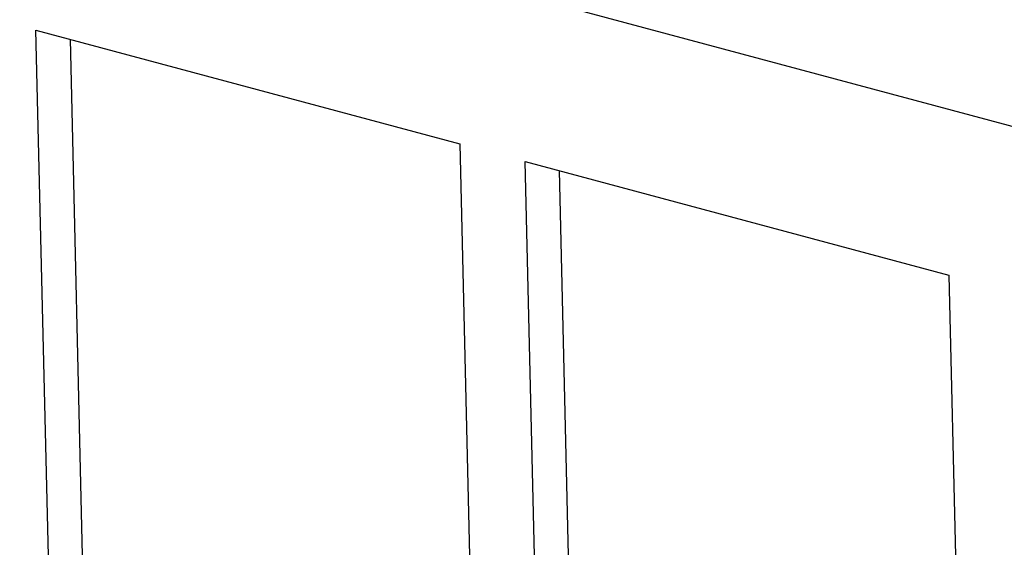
# Model space of a CAD drawing. Header units: millimetres. Extents: x 6 to 414, y 7 to 290.
# Tile 226 of 256: x 163.498 to 164.767, y 142.656 to 143.336. Entities that reach past the tile are written whole.
import ezdxf

# ---------------------------------------------------------------- set-up
doc = ezdxf.new("R2010")
doc.units = ezdxf.units.MM
doc.header["$LTSCALE"] = 23.1
doc.layers.add('_60383', color=7, linetype='CONTINUOUS')

msp = doc.modelspace()

# ---------------------------------------------------------------- linework, layer by layer
at = {"layer": '_60383', "color": 7, "linetype": 'Continuous'}
for p, q in [((162.7747, 143.7355), (166.7064, 142.6805)), ((163.5191, 143.3223), (164.0651, 143.1758)), ((163.5373, 142.5524), (163.5191, 143.3223)), ((163.5807, 142.5832), (163.5635, 143.3104)), ((164.0651, 143.1758), (164.0834, 142.4059)), ((164.1492, 143.1532), (164.6952, 143.0067)), ((164.1674, 142.3833), (164.1492, 143.1532)), ((164.2108, 142.4141), (164.1935, 143.1413)), ((164.6952, 143.0067), (164.7135, 142.2368))]:
    msp.add_line(p, q, dxfattribs=at)

doc.saveas('drawing.dxf')
